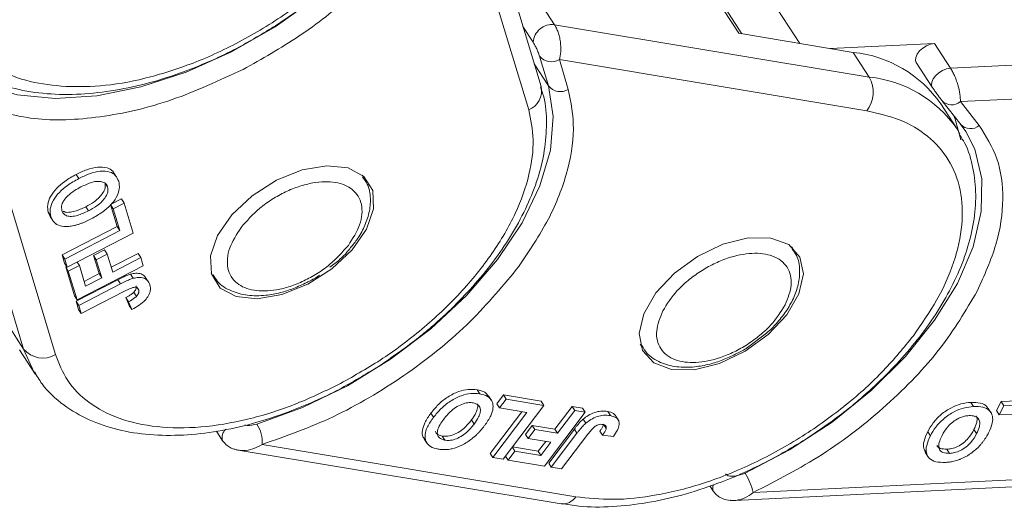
# Model space of a CAD drawing. Header units: millimetres. Extents: x 3075 to 3577, y -362 to -10.
# Tile 17 of 30: x 3353 to 3382, y -103 to -88. Entities that reach past the tile are written whole.
import ezdxf

# ---------------------------------------------------------------- set-up
doc = ezdxf.new("R2010")
doc.units = ezdxf.units.MM

msp = doc.modelspace()

# ---------------------------------------------------------------- linework, layer by layer
at = {"color": 7, "linetype": 'Continuous', "lineweight": 15}
for p, q in [((3368.746, -90.275), (3366.541, -82.95)), ((3368.384, -90.961), (3366.23, -83.804)), ((3373.761, -87.51), (3374.54, -88.717)), ((3374.632, -88.733), (3373.892, -87.587)), ((3369.142, -88.464), (3368.674, -87.74)), ((3376.325, -89.015), (3375.667, -87.995)), ((3368.217, -88.516), (3368.516, -88.98)), ((3378.363, -90.001), (3369.142, -88.464)), ((3377.895, -89.276), (3374.54, -88.717)), ((3377.218, -89.164), (3380.275, -89.012)), ((3380.742, -89.737), (3380.275, -89.012)), ((3368.701, -89.386), (3368.964, -90.259)), ((3377.895, -89.276), (3378.363, -90.001)), ((3391.266, -89.216), (3380.742, -89.737)), ((3368.547, -89.613), (3368.964, -90.259)), ((3378.293, -90.989), (3369.283, -89.488)), ((3369.283, -89.488), (3369.546, -90.36)), ((3379.741, -89.571), (3380.209, -90.295)), ((3391.315, -90.21), (3381.032, -90.719)), ((3351.312, -90.409), (3353.587, -97.97)), ((3380.217, -90.306), (3380.209, -90.295)), ((3354.519, -98.132), (3352.323, -90.837)), ((3380.924, -91.507), (3380.456, -90.782)), ((3380.492, -90.69), (3380.476, -90.667)), ((3380.492, -90.69), (3381.043, -91.389)), ((3381.032, -90.719), (3381.584, -91.418)), ((3381.027, -91.366), (3381.189, -91.592)), ((3380.924, -91.507), (3381.019, -91.665)), ((3355.126, -92.853), (3355.204, -92.973)), ((3356.293, -92.9), (3356.215, -92.78)), ((3363.51, -92.874), (3363.543, -92.92)), ((3363.553, -92.934), (3363.518, -92.88)), ((3355.971, -93.098), (3356.049, -93.219)), ((3356.135, -93.736), (3356.457, -93.569)), ((3356.327, -94.376), (3356.135, -93.736)), ((3356.135, -93.736), (3356.213, -93.856)), ((3356.213, -93.856), (3356.535, -93.69)), ((3356.535, -93.69), (3356.457, -93.569)), ((3356.535, -93.69), (3356.8, -94.57)), ((3354.309, -93.962), (3354.387, -94.082)), ((3355.484, -93.92), (3355.406, -93.799)), ((3356.405, -94.497), (3356.213, -93.856)), ((3354.365, -94.085), (3354.443, -94.206)), ((3354.714, -95.211), (3356.327, -94.376)), ((3354.792, -95.331), (3356.405, -94.497)), ((3356.8, -94.57), (3354.864, -95.572)), ((3356.327, -94.376), (3356.405, -94.497)), ((3355.638, -95.231), (3355.961, -95.064)), ((3355.716, -95.352), (3356.039, -95.185)), ((3355.961, -95.064), (3356.039, -95.185)), ((3356.039, -95.185), (3356.198, -95.713)), ((3356.156, -95.574), (3356.939, -95.169)), ((3357.017, -95.289), (3356.939, -95.169)), ((3376.086, -94.97), (3376.127, -95.027)), ((3376.128, -95.03), (3376.093, -94.976)), ((3354.786, -95.451), (3354.714, -95.211)), ((3354.714, -95.211), (3354.792, -95.331)), ((3354.786, -95.451), (3354.864, -95.572)), ((3354.864, -95.572), (3354.792, -95.331)), ((3355.158, -95.419), (3355.22, -95.516)), ((3355.797, -95.759), (3355.638, -95.231)), ((3355.638, -95.231), (3355.716, -95.352)), ((3355.875, -95.88), (3355.716, -95.352)), ((3356.198, -95.713), (3357.017, -95.289)), ((3357.017, -95.289), (3357.089, -95.53)), ((3354.819, -95.562), (3354.848, -95.547)), ((3355.075, -96.41), (3354.819, -95.562)), ((3354.819, -95.562), (3354.897, -95.683)), ((3354.897, -95.683), (3355.22, -95.516)), ((3355.153, -96.531), (3354.897, -95.683)), ((3357.089, -95.53), (3355.153, -96.531)), ((3355.22, -95.516), (3355.403, -96.124)), ((3355.361, -95.985), (3355.797, -95.759)), ((3355.797, -95.759), (3355.875, -95.88)), ((3359.12, -95.803), (3359.079, -95.734)), ((3359.082, -95.744), (3359.116, -95.797)), ((3355.123, -96.569), (3356.343, -95.938)), ((3355.2, -96.69), (3356.421, -96.059)), ((3355.403, -96.124), (3355.875, -95.88)), ((3356.343, -95.938), (3356.421, -96.059)), ((3356.72, -95.775), (3356.798, -95.896)), ((3357.208, -95.95), (3357.13, -95.829)), ((3356.526, -96.282), (3355.273, -96.93)), ((3356.813, -96.305), (3356.891, -96.426)), ((3356.904, -96.157), (3356.959, -96.242)), ((3355.075, -96.41), (3355.153, -96.531)), ((3355.195, -96.809), (3355.123, -96.569)), ((3355.123, -96.569), (3355.2, -96.69)), ((3356.679, -96.689), (3356.582, -96.462)), ((3356.582, -96.462), (3356.66, -96.583)), ((3356.66, -96.583), (3356.757, -96.81)), ((3355.195, -96.809), (3355.273, -96.93)), ((3355.273, -96.93), (3355.2, -96.69)), ((3356.679, -96.689), (3356.757, -96.81)), ((3353.587, -97.97), (3353.12, -97.245)), ((3374.837, -97.898), (3375.269, -97.561)), ((3353.463, -97.992), (3353.931, -98.717)), ((3353.893, -98.656), (3353.587, -97.97)), ((3371.684, -97.881), (3371.655, -97.83)), ((3371.657, -97.839), (3371.692, -97.893)), ((3353.931, -98.717), (3353.893, -98.656)), ((3366.952, -99.282), (3366.874, -99.161)), ((3367.289, -99.462), (3367.211, -99.341)), ((3367.447, -99.576), (3367.646, -99.312)), ((3367.525, -99.696), (3367.723, -99.433)), ((3367.646, -99.312), (3368.754, -99.497)), ((3367.723, -99.433), (3367.646, -99.312)), ((3367.723, -99.433), (3368.832, -99.618)), ((3368.754, -99.497), (3368.832, -99.618)), ((3382.094, -99.774), (3382.23, -99.507)), ((3382.23, -99.507), (3383.495, -99.445)), ((3382.308, -99.628), (3382.23, -99.507)), ((3367.26, -101.026), (3368.181, -99.806)), ((3367.447, -99.576), (3367.525, -99.696)), ((3368.331, -99.831), (3367.525, -99.696)), ((3368.832, -99.618), (3367.64, -101.197)), ((3369.155, -100.316), (3369.66, -99.648)), ((3369.233, -100.437), (3369.737, -99.769)), ((3369.66, -99.648), (3369.962, -99.698)), ((3369.737, -99.769), (3369.66, -99.648)), ((3369.737, -99.769), (3370.04, -99.819)), ((3369.962, -99.698), (3370.04, -99.819)), ((3370.699, -99.798), (3370.777, -99.919)), ((3381.421, -99.652), (3381.343, -99.531)), ((3381.926, -99.827), (3381.848, -99.707)), ((3382.094, -99.774), (3382.172, -99.895)), ((3382.172, -99.895), (3382.308, -99.628)), ((3382.308, -99.628), (3383.573, -99.566)), ((3365.521, -99.845), (3365.599, -99.965)), ((3366.786, -100.167), (3366.708, -100.046)), ((3367.338, -101.147), (3368.331, -99.831)), ((3370.04, -99.819), (3368.848, -101.398)), ((3369.982, -100.021), (3370.06, -100.142)), ((3371.019, -100.061), (3370.941, -99.94)), ((3383.092, -99.849), (3382.172, -99.895)), ((3359.239, -100.378), (3359.418, -100.655)), ((3368.292, -100.468), (3368.49, -100.205)), ((3368.37, -100.589), (3368.568, -100.326)), ((3368.49, -100.205), (3369.155, -100.316)), ((3368.49, -100.205), (3368.568, -100.326)), ((3368.568, -100.326), (3369.233, -100.437)), ((3368.97, -101.311), (3369.722, -100.315)), ((3369.155, -100.316), (3369.233, -100.437)), ((3369.722, -100.315), (3369.799, -100.436)), ((3370.47, -100.376), (3370.548, -100.496)), ((3370.577, -100.172), (3370.655, -100.293)), ((3381.508, -100.448), (3381.43, -100.327)), ((3359.448, -100.689), (3359.417, -100.654)), ((3365.324, -100.604), (3365.402, -100.725)), ((3365.929, -100.638), (3365.851, -100.518)), ((3368.292, -100.468), (3368.37, -100.589)), ((3369.035, -100.7), (3368.37, -100.589)), ((3368.666, -100.964), (3368.884, -100.675)), ((3369.048, -101.432), (3369.799, -100.436)), ((3370.122, -100.46), (3369.35, -101.482)), ((3370.548, -100.496), (3370.866, -100.527)), ((3380.075, -100.391), (3380.153, -100.512)), ((3359.813, -100.921), (3369.333, -102.507)), ((3369.761, -102.296), (3360.577, -100.765)), ((3367.78, -101.22), (3367.979, -100.957)), ((3367.906, -100.845), (3367.979, -100.957)), ((3367.911, -100.838), (3368.666, -100.964)), ((3367.979, -100.957), (3368.744, -101.085)), ((3368.666, -100.964), (3368.744, -101.085)), ((3368.744, -101.085), (3369.035, -100.7)), ((3380.717, -101.025), (3380.639, -100.904)), ((3367.26, -101.026), (3367.338, -101.147)), ((3367.64, -101.197), (3367.338, -101.147)), ((3367.707, -101.108), (3367.78, -101.22)), ((3368.848, -101.398), (3367.78, -101.22)), ((3380.004, -100.995), (3380.082, -101.116)), ((3368.97, -101.311), (3369.048, -101.432)), ((3369.35, -101.482), (3369.048, -101.432)), ((3385.443, -101.654), (3374.962, -102.173)), ((3373.696, -101.978), (3373.8, -102.139)), ((3374.422, -102.406), (3385.166, -101.874)), ((3373.804, -102.145), (3373.8, -102.139))]:
    msp.add_line(p, q, dxfattribs=at)
at = {"color": 7, "linetype": 'Continuous', "lineweight": 15, "flags": 128}
for points in [[(3364.989, -84.602), (3364.211, -85.672), (3363.261, -86.702), (3362.167, -87.661), (3360.96, -88.523), (3359.676, -89.261), (3358.35, -89.855), (3357.021, -90.288), (3355.728, -90.548), (3354.507, -90.626), (3353.394, -90.52), (3352.421, -90.235)], [(3380.275, -89.012), (3380.161, -89.032), (3380.042, -89.079), (3379.93, -89.148), (3379.834, -89.234), (3379.763, -89.329), (3379.723, -89.424), (3379.719, -89.511), (3379.741, -89.571)], [(3380.209, -90.295), (3380.186, -90.236), (3380.191, -90.149), (3380.231, -90.054), (3380.302, -89.959), (3380.398, -89.873), (3380.51, -89.803), (3380.628, -89.756), (3380.742, -89.737)], [(3368.964, -90.259), (3369.106, -91.157), (3369.022, -92.143), (3368.714, -93.19), (3368.192, -94.268), (3367.47, -95.344), (3366.569, -96.39), (3365.515, -97.373), (3364.339, -98.266), (3363.073, -99.044), (3361.756, -99.683), (3360.424, -100.166)], [(3380.84, -91.131), (3380.88, -91.231), (3381.046, -91.835)], [(3381.189, -91.592), (3381.455, -92.111), (3381.663, -92.977), (3381.645, -93.941), (3381.403, -94.973), (3380.943, -96.045), (3380.277, -97.125), (3379.427, -98.183), (3378.415, -99.187), (3377.271, -100.11), (3376.029, -100.924), (3374.723, -101.606)], [(3360.993, -93.023), (3361.745, -92.72), (3362.469, -92.596), (3363.093, -92.663), (3363.556, -92.914), (3363.814, -93.325), (3363.84, -93.856), (3363.632, -94.454), (3363.211, -95.061), (3362.617, -95.618), (3361.91, -96.07), (3361.157, -96.373), (3360.434, -96.497), (3359.81, -96.431), (3359.346, -96.18), (3359.089, -95.769), (3359.063, -95.238), (3359.271, -94.64), (3359.692, -94.033), (3360.285, -93.476), (3360.993, -93.023)], [(3372.109, -96.323), (3372.652, -95.743), (3373.33, -95.252), (3374.076, -94.896), (3374.817, -94.711), (3375.481, -94.716), (3376.002, -94.909), (3376.33, -95.272), (3376.433, -95.769), (3376.3, -96.351), (3375.945, -96.962), (3375.402, -97.542), (3374.724, -98.033), (3373.978, -98.389), (3373.237, -98.574), (3372.573, -98.569), (3372.052, -98.376), (3371.723, -98.013), (3371.621, -97.516), (3371.754, -96.934), (3372.109, -96.323)]]:
    msp.add_lwpolyline(points, dxfattribs=at)
at = {"color": 7, "linetype": 'Continuous', "lineweight": 15}
for centre, radius, start, end in [((3369.073, -89.018), 0.558, 82.8659, 176.1785), ((3369.05, -89.101), 0.451, 219.1609, 301.0513), ((3377.537, -92.816), 3.558, 34.8686, 84.2256), ((3377.556, -90.441), 0.919, 323.3383, 28.601), ((3378.005, -93.541), 3.558, 34.8686, 84.2256), ((3368.162, -90.405), 0.599, 291.7893, 12.5047), ((3369.313, -89.974), 0.451, 219.1609, 301.0513), ((3380.778, -90.416), 0.396, 223.8325, 309.964), ((3381.329, -91.115), 0.396, 223.8325, 309.964), ((3354.147, -97.514), 0.721, 219.1609, 301.0513), ((3359.709, -100.555), 0.308, 130.4514, 198.8288), ((3359.57, -100.703), 1.009, 356.474, 32.1625), ((3373.209, -102.58), 1.8, 13.0909, 32.7597), ((3373.986, -102.04), 0.21, 152.7566, 207.9799), ((3369.377, -102.057), 0.452, 264.4978, 328.1525)]:
    msp.add_arc(centre, radius, start, end, dxfattribs=at)
for points, knots in [([(3352.383, -84.245), (3352.181, -84.595), (3351.767, -85.316), (3351.429, -86.4), (3351.339, -87.454), (3351.548, -88.41), (3352.046, -89.204), (3352.798, -89.788), (3353.726, -90.164), (3354.464, -90.242), (3354.822, -90.279)], [0, 0, 0, 0, 0.116516, 0.240011, 0.368641, 0.5, 0.631359, 0.759989, 0.883484, 1, 1, 1, 1]), ([(3360.981, -88.486), (3361.362, -88.226), (3361.898, -87.859), (3362.625, -87.255), (3363.209, -86.719), (3363.835, -86.053), (3364.372, -85.396), (3364.656, -84.955), (3364.78, -84.762)], [0, 0, 0, 0, 0.246938, 0.346926, 0.511716, 0.680846, 0.860361, 1, 1, 1, 1]), ([(3354.822, -90.279), (3355.203, -90.28), (3355.989, -90.281), (3357.32, -90.02), (3358.741, -89.548), (3360.181, -88.854), (3361.549, -87.98), (3362.757, -86.983), (3363.77, -85.934), (3364.266, -85.217), (3364.506, -84.869)], [0, 0, 0, 0, 0.116516, 0.240011, 0.368641, 0.5, 0.631359, 0.759989, 0.883484, 1, 1, 1, 1]), ([(3365.522, -84.921), (3365.2, -85.382), (3364.548, -86.316), (3363.212, -87.635), (3361.691, -88.835), (3360.57, -89.465), (3360.016, -89.777)], [0, 0, 0, 0, 0.247221, 0.5, 0.752779, 1, 1, 1, 1]), ([(3350.833, -88.533), (3350.922, -88.692), (3351.156, -89.111), (3351.725, -89.628), (3352.479, -90.074), (3353.327, -90.361), (3354.257, -90.508), (3355.244, -90.519), (3356.258, -90.405), (3357.294, -90.176), (3358.251, -89.867), (3359.099, -89.517), (3359.989, -89.09), (3360.597, -88.72), (3360.981, -88.486)], [0, 0, 0, 0, 0.06058, 0.158889, 0.249333, 0.34037, 0.430927, 0.520224, 0.607499, 0.691584, 0.778666, 0.842299, 0.90067, 1, 1, 1, 1]), ([(3369.142, -88.464), (3369.161, -88.496), (3369.2, -88.562), (3369.249, -88.683), (3369.288, -88.819), (3369.324, -89.014), (3369.336, -89.261), (3369.3, -89.413), (3369.283, -89.488)], [0, 0, 0, 0, 0.115349, 0.234722, 0.358791, 0.488149, 0.751597, 1, 1, 1, 1]), ([(3368.516, -88.98), (3368.524, -88.993), (3368.54, -89.018), (3368.566, -89.065), (3368.593, -89.118), (3368.63, -89.198), (3368.671, -89.296), (3368.691, -89.356), (3368.701, -89.386)], [0, 0, 0, 0, 0.09517, 0.195508, 0.310112, 0.437792, 0.718545, 1, 1, 1, 1]), ([(3360.016, -89.777), (3359.323, -90.097), (3357.916, -90.75), (3355.805, -91.227), (3353.85, -91.31), (3352.826, -90.993), (3352.323, -90.837)], [0, 0, 0, 0, 0.245823, 0.5, 0.754177, 1, 1, 1, 1]), ([(3380.742, -89.737), (3380.762, -89.769), (3380.802, -89.834), (3380.859, -89.953), (3380.912, -90.085), (3380.974, -90.273), (3381.028, -90.508), (3381.031, -90.65), (3381.032, -90.719)], [0, 0, 0, 0, 0.115349, 0.234722, 0.358791, 0.488149, 0.751597, 1, 1, 1, 1]), ([(3363.987, -98.476), (3364.369, -98.215), (3364.905, -97.849), (3365.632, -97.245), (3366.215, -96.709), (3366.843, -96.043), (3367.422, -95.324), (3367.933, -94.559), (3368.354, -93.766), (3368.669, -92.958), (3368.867, -92.148), (3368.924, -91.348), (3368.882, -90.716), (3368.762, -90.381), (3368.727, -90.284)], [0, 0, 0, 0, 0.11739, 0.164922, 0.24326, 0.323661, 0.408999, 0.497058, 0.587086, 0.678602, 0.771376, 0.865414, 0.961104, 1, 1, 1, 1]), ([(3369.546, -90.36), (3369.621, -90.739), (3369.773, -91.506), (3369.535, -92.843), (3368.983, -94.246), (3368.34, -95.18), (3368.022, -95.642)], [0, 0, 0, 0, 0.247221, 0.5, 0.752779, 1, 1, 1, 1]), ([(3380.217, -90.306), (3380.225, -90.318), (3380.241, -90.343), (3380.271, -90.388), (3380.305, -90.437), (3380.356, -90.509), (3380.418, -90.593), (3380.456, -90.643), (3380.476, -90.667)], [0, 0, 0, 0, 0.09517, 0.195508, 0.310112, 0.437792, 0.718545, 1, 1, 1, 1]), ([(3362.797, -99.017), (3363.215, -98.784), (3364.077, -98.304), (3365.295, -97.387), (3366.413, -96.332), (3367.346, -95.177), (3368.033, -93.996), (3368.431, -92.864), (3368.566, -91.831), (3368.443, -91.246), (3368.384, -90.961)], [0, 0, 0, 0, 0.116516, 0.240011, 0.368641, 0.5, 0.631359, 0.759989, 0.883484, 1, 1, 1, 1]), ([(3379.654, -97.58), (3379.896, -97.232), (3380.395, -96.516), (3380.877, -95.41), (3381.122, -94.31), (3381.072, -93.285), (3380.728, -92.399), (3380.113, -91.71), (3379.301, -91.22), (3378.623, -91.065), (3378.293, -90.989)], [0, 0, 0, 0, 0.116516, 0.2400113, 0.3686408, 0.5, 0.6313592, 0.7599887, 0.883484, 1, 1, 1, 1]), ([(3381.584, -91.418), (3381.781, -91.73), (3382.18, -92.359), (3382.326, -93.558), (3382.15, -94.877), (3381.732, -95.81), (3381.526, -96.271)], [0, 0, 0, 0, 0.247221, 0.5, 0.752779, 1, 1, 1, 1]), ([(3376.563, -100.572), (3376.945, -100.311), (3377.481, -99.945), (3378.208, -99.341), (3378.791, -98.805), (3379.419, -98.138), (3379.998, -97.42), (3380.509, -96.654), (3380.93, -95.861), (3381.245, -95.054), (3381.44, -94.244), (3381.507, -93.441), (3381.417, -92.661), (3381.254, -92.068), (3381.065, -91.777), (3381.016, -91.702)], [0, 0, 0, 0, 0.107365, 0.150837, 0.222485, 0.29602, 0.37407, 0.45461, 0.536949, 0.62065, 0.7055, 0.791508, 0.879026, 0.969056, 1, 1, 1, 1]), ([(3354.309, -93.962), (3354.296, -93.891), (3354.269, -93.748), (3354.362, -93.494), (3354.545, -93.254), (3354.805, -93.032), (3355.011, -92.917), (3355.126, -92.853)], [0, 0, 0, 0, 0.203933, 0.41017, 0.593215, 0.773531, 1, 1, 1, 1]), ([(3355.126, -92.853), (3355.231, -92.802), (3355.441, -92.701), (3355.766, -92.621), (3356.027, -92.646), (3356.173, -92.713), (3356.206, -92.775), (3356.21, -92.783)], [0, 0, 0, 0, 0.246717, 0.495714, 0.749814, 0.966218, 1, 1, 1, 1]), ([(3355.204, -92.973), (3355.309, -92.923), (3355.52, -92.821), (3355.843, -92.743), (3356.109, -92.763), (3356.296, -92.872), (3356.346, -92.99), (3356.372, -93.052)], [0, 0, 0, 0, 0.204609, 0.411109, 0.621842, 0.801311, 1, 1, 1, 1]), ([(3354.387, -94.082), (3354.373, -94.011), (3354.346, -93.869), (3354.439, -93.615), (3354.623, -93.375), (3354.883, -93.152), (3355.089, -93.037), (3355.204, -92.973)], [0, 0, 0, 0, 0.203933, 0.41017, 0.593215, 0.773531, 1, 1, 1, 1]), ([(3355.267, -93.218), (3355.373, -93.168), (3355.541, -93.087), (3355.768, -93.045), (3355.917, -93.066), (3356.013, -93.129), (3356.038, -93.192), (3356.049, -93.219)], [0, 0, 0, 0, 0.319264, 0.504624, 0.690858, 0.864593, 1, 1, 1, 1]), ([(3355.971, -93.098), (3355.979, -93.147), (3355.991, -93.235), (3355.92, -93.389), (3355.808, -93.53), (3355.632, -93.674), (3355.49, -93.753), (3355.406, -93.799)], [0, 0, 0, 0, 0.213943, 0.387352, 0.56015, 0.741367, 1, 1, 1, 1]), ([(3356.372, -93.052), (3356.386, -93.123), (3356.413, -93.265), (3356.323, -93.516), (3356.143, -93.754), (3355.889, -93.975), (3355.684, -94.089), (3355.569, -94.153)], [0, 0, 0, 0, 0.205416, 0.413489, 0.592452, 0.772931, 1, 1, 1, 1]), ([(3359.957, -94.406), (3360.128, -94.211), (3360.392, -93.909), (3360.866, -93.574), (3361.258, -93.357), (3361.663, -93.193), (3362.173, -93.064), (3362.75, -93.05), (3363.179, -93.231), (3363.402, -93.483), (3363.497, -93.73), (3363.511, -94.015), (3363.429, -94.415), (3363.23, -94.727), (3363.101, -94.93)], [0, 0, 0, 0, 0.119721, 0.184895, 0.25, 0.315174, 0.380279, 0.5, 0.619721, 0.684895, 0.75, 0.815174, 0.880279, 1, 1, 1, 1]), ([(3363.14, -95.03), (3363.212, -94.944), (3363.383, -94.737), (3363.579, -94.383), (3363.726, -93.973), (3363.763, -93.547), (3363.705, -93.175), (3363.57, -92.994), (3363.52, -92.928)], [0, 0, 0, 0, 0.126216, 0.302655, 0.489118, 0.682148, 0.883876, 1, 1, 1, 1]), ([(3354.709, -93.912), (3354.701, -93.858), (3354.687, -93.765), (3354.764, -93.606), (3354.889, -93.459), (3355.067, -93.327), (3355.203, -93.253), (3355.267, -93.218)], [0, 0, 0, 0, 0.241919, 0.409044, 0.576174, 0.800887, 1, 1, 1, 1]), ([(3356.049, -93.219), (3356.056, -93.268), (3356.069, -93.356), (3355.998, -93.51), (3355.886, -93.651), (3355.71, -93.795), (3355.568, -93.874), (3355.484, -93.92)], [0, 0, 0, 0, 0.213943, 0.387352, 0.56015, 0.741367, 1, 1, 1, 1]), ([(3354.366, -94.085), (3354.365, -94.083), (3354.355, -94.07), (3354.341, -94.043), (3354.323, -94.004), (3354.314, -93.976), (3354.309, -93.962)], [0, 0, 0, 0, 0.038535, 0.356455, 0.677698, 1, 1, 1, 1]), ([(3355.484, -93.92), (3355.378, -93.971), (3355.212, -94.05), (3354.989, -94.092), (3354.844, -94.071), (3354.748, -94.007), (3354.721, -93.943), (3354.709, -93.912)], [0, 0, 0, 0, 0.319417, 0.499226, 0.680002, 0.847806, 1, 1, 1, 1]), ([(3355.406, -93.799), (3355.3, -93.85), (3355.133, -93.93), (3354.914, -93.969), (3354.796, -93.962), (3354.756, -93.933), (3354.75, -93.928)], [0, 0, 0, 0, 0.4452953, 0.6959651, 0.9479832, 1, 1, 1, 1]), ([(3354.542, -94.306), (3354.528, -94.296), (3354.499, -94.275), (3354.467, -94.238), (3354.44, -94.202), (3354.419, -94.164), (3354.401, -94.125), (3354.391, -94.096), (3354.387, -94.082)], [0, 0, 0, 0, 0.1854289, 0.3721896, 0.5277082, 0.6838775, 0.8416784, 1, 1, 1, 1]), ([(3355.06, -94.352), (3355.009, -94.361), (3354.908, -94.379), (3354.731, -94.379), (3354.609, -94.349), (3354.549, -94.31), (3354.542, -94.306)], [0, 0, 0, 0, 0.2509, 0.502162, 0.946531, 1, 1, 1, 1]), ([(3355.569, -94.153), (3355.544, -94.167), (3355.492, -94.193), (3355.411, -94.231), (3355.326, -94.268), (3355.238, -94.301), (3355.149, -94.331), (3355.09, -94.345), (3355.06, -94.352)], [0, 0, 0, 0, 0.15395, 0.308181, 0.478699, 0.649961, 0.824203, 1, 1, 1, 1]), ([(3363.101, -94.93), (3362.93, -95.125), (3362.666, -95.426), (3362.193, -95.761), (3361.8, -95.978), (3361.395, -96.142), (3360.885, -96.271), (3360.309, -96.285), (3359.879, -96.104), (3359.657, -95.852), (3359.561, -95.605), (3359.548, -95.32), (3359.63, -94.92), (3359.829, -94.608), (3359.957, -94.406)], [0, 0, 0, 0, 0.119721, 0.184895, 0.25, 0.315174, 0.380279, 0.5, 0.619721, 0.684895, 0.75, 0.815174, 0.880279, 1, 1, 1, 1]), ([(3362.559, -95.57), (3362.661, -95.495), (3362.844, -95.361), (3363.031, -95.171), (3363.114, -95.063), (3363.14, -95.03)], [0, 0, 0, 0, 0.461545, 0.831918, 1, 1, 1, 1]), ([(3372.311, -96.852), (3372.438, -96.65), (3372.634, -96.338), (3373.049, -95.954), (3373.411, -95.689), (3373.803, -95.467), (3374.32, -95.253), (3374.945, -95.126), (3375.468, -95.196), (3375.787, -95.368), (3375.966, -95.562), (3376.068, -95.805), (3376.1, -96.166), (3375.978, -96.475), (3375.899, -96.674)], [0, 0, 0, 0, 0.119721, 0.184895, 0.25, 0.315174, 0.380279, 0.5, 0.619721, 0.684895, 0.75, 0.815174, 0.880279, 1, 1, 1, 1]), ([(3375.269, -97.561), (3375.324, -97.52), (3375.461, -97.419), (3375.68, -97.181), (3375.935, -96.867), (3376.156, -96.479), (3376.301, -96.068), (3376.338, -95.643), (3376.283, -95.277), (3376.152, -95.102), (3376.107, -95.041)], [0, 0, 0, 0, 0.060149, 0.148189, 0.291639, 0.436317, 0.589216, 0.747499, 0.912914, 1, 1, 1, 1]), ([(3356.72, -95.775), (3356.772, -95.764), (3356.887, -95.739), (3357.035, -95.757), (3357.099, -95.807), (3357.128, -95.831)], [0, 0, 0, 0, 0.3051647, 0.6751751, 1, 1, 1, 1]), ([(3368.022, -95.642), (3367.562, -96.192), (3366.625, -97.31), (3364.755, -98.789), (3362.69, -100.018), (3361.274, -100.519), (3360.577, -100.765)], [0, 0, 0, 0, 0.245823, 0.5, 0.754177, 1, 1, 1, 1]), ([(3356.343, -95.938), (3356.369, -95.925), (3356.421, -95.898), (3356.491, -95.865), (3356.554, -95.836), (3356.609, -95.814), (3356.664, -95.792), (3356.701, -95.78), (3356.72, -95.775)], [0, 0, 0, 0, 0.20827, 0.416707, 0.561481, 0.706573, 0.852825, 1, 1, 1, 1]), ([(3356.421, -96.059), (3356.447, -96.046), (3356.499, -96.019), (3356.569, -95.985), (3356.632, -95.957), (3356.687, -95.934), (3356.742, -95.912), (3356.779, -95.901), (3356.798, -95.896)], [0, 0, 0, 0, 0.20827, 0.416707, 0.561481, 0.706573, 0.852825, 1, 1, 1, 1]), ([(3356.798, -95.896), (3356.85, -95.884), (3356.965, -95.859), (3357.114, -95.88), (3357.233, -95.957), (3357.267, -96.042), (3357.287, -96.09)], [0, 0, 0, 0, 0.206429, 0.456722, 0.693973, 1, 1, 1, 1]), ([(3359.142, -95.793), (3359.181, -95.862), (3359.302, -96.07), (3359.661, -96.281), (3360.14, -96.412), (3360.635, -96.412), (3361.092, -96.327), (3361.499, -96.202), (3361.753, -96.079), (3361.881, -96.017)], [0, 0, 0, 0, 0.089113, 0.27049, 0.445942, 0.622011, 0.759119, 0.877948, 1, 1, 1, 1]), ([(3361.881, -96.017), (3361.903, -96.008), (3362.034, -95.949), (3362.158, -95.87), (3362.262, -95.803)], [0, 0, 0, 0, 0.161664, 1, 1, 1, 1]), ([(3356.526, -96.282), (3356.574, -96.258), (3356.671, -96.21), (3356.793, -96.16), (3356.877, -96.156), (3356.925, -96.176), (3356.948, -96.209), (3356.957, -96.235), (3356.959, -96.242)], [0, 0, 0, 0, 0.272224, 0.546623, 0.659126, 0.771081, 0.934792, 1, 1, 1, 1]), ([(3356.582, -96.462), (3356.595, -96.455), (3356.621, -96.441), (3356.659, -96.418), (3356.699, -96.393), (3356.739, -96.367), (3356.778, -96.338), (3356.802, -96.316), (3356.813, -96.305)], [0, 0, 0, 0, 0.15598, 0.312089, 0.480893, 0.650178, 0.823475, 1, 1, 1, 1]), ([(3357.287, -96.09), (3357.297, -96.145), (3357.315, -96.239), (3357.256, -96.399), (3357.145, -96.547), (3356.971, -96.691), (3356.832, -96.769), (3356.757, -96.81)], [0, 0, 0, 0, 0.24093, 0.409491, 0.578642, 0.775105, 1, 1, 1, 1]), ([(3356.813, -96.305), (3356.832, -96.284), (3356.866, -96.244), (3356.888, -96.183), (3356.887, -96.144), (3356.882, -96.125), (3356.881, -96.121)], [0, 0, 0, 0, 0.329986, 0.628364, 0.925073, 1, 1, 1, 1]), ([(3356.959, -96.242), (3356.962, -96.252), (3356.967, -96.274), (3356.963, -96.307), (3356.953, -96.339), (3356.938, -96.368), (3356.917, -96.397), (3356.9, -96.416), (3356.891, -96.426)], [0, 0, 0, 0, 0.199415, 0.404779, 0.549305, 0.697938, 0.847272, 1, 1, 1, 1]), ([(3381.526, -96.271), (3381.191, -96.837), (3380.509, -97.987), (3378.919, -99.635), (3377.04, -101.106), (3375.647, -101.821), (3374.962, -102.173)], [0, 0, 0, 0, 0.245823, 0.5, 0.754177, 1, 1, 1, 1]), ([(3356.891, -96.426), (3356.877, -96.438), (3356.85, -96.464), (3356.806, -96.495), (3356.767, -96.521), (3356.732, -96.542), (3356.696, -96.563), (3356.672, -96.576), (3356.66, -96.583)], [0, 0, 0, 0, 0.205288, 0.416473, 0.561717, 0.70725, 0.853541, 1, 1, 1, 1]), ([(3375.899, -96.674), (3375.772, -96.877), (3375.575, -97.189), (3375.161, -97.572), (3374.798, -97.838), (3374.406, -98.06), (3373.889, -98.273), (3373.265, -98.4), (3372.741, -98.33), (3372.422, -98.158), (3372.243, -97.964), (3372.142, -97.722), (3372.11, -97.36), (3372.232, -97.052), (3372.311, -96.852)], [0, 0, 0, 0, 0.119721, 0.184895, 0.25, 0.315174, 0.380279, 0.5, 0.619721, 0.684895, 0.75, 0.815174, 0.880279, 1, 1, 1, 1]), ([(3369.761, -102.296), (3370.118, -102.335), (3370.853, -102.415), (3372.139, -102.275), (3373.542, -101.922), (3374.996, -101.336), (3376.41, -100.554), (3377.694, -99.628), (3378.802, -98.626), (3379.376, -97.922), (3379.654, -97.58)], [0, 0, 0, 0, 0.116516, 0.240011, 0.368641, 0.5, 0.631359, 0.759989, 0.883484, 1, 1, 1, 1]), ([(3371.701, -97.864), (3371.746, -97.942), (3371.871, -98.159), (3372.236, -98.377), (3372.715, -98.508), (3373.21, -98.508), (3373.667, -98.423), (3374.067, -98.3), (3374.315, -98.181), (3374.436, -98.122)], [0, 0, 0, 0, 0.09968, 0.280235, 0.454892, 0.630162, 0.76665, 0.88494, 1, 1, 1, 1]), ([(3374.436, -98.122), (3374.465, -98.11), (3374.603, -98.049), (3374.733, -97.965), (3374.837, -97.898)], [0, 0, 0, 0, 0.203288, 1, 1, 1, 1]), ([(3354.519, -98.132), (3354.623, -98.393), (3354.839, -98.931), (3355.475, -99.565), (3356.356, -100.035), (3357.473, -100.283), (3358.756, -100.292), (3360.123, -100.062), (3361.49, -99.642), (3362.37, -99.221), (3362.797, -99.017)], [0, 0, 0, 0, 0.116516, 0.240011, 0.368641, 0.5, 0.631359, 0.759989, 0.883484, 1, 1, 1, 1]), ([(3353.907, -98.632), (3353.976, -98.754), (3354.191, -99.133), (3354.733, -99.617), (3355.486, -100.064), (3356.334, -100.351), (3357.264, -100.498), (3358.251, -100.509), (3359.264, -100.395), (3360.301, -100.166), (3361.258, -99.857), (3362.106, -99.506), (3362.996, -99.08), (3363.604, -98.709), (3363.987, -98.476)], [0, 0, 0, 0, 0.047009, 0.146738, 0.238489, 0.330841, 0.422706, 0.513294, 0.601828, 0.687128, 0.775469, 0.84002, 0.899235, 1, 1, 1, 1]), ([(3365.521, -99.845), (3365.589, -99.761), (3365.726, -99.592), (3366.007, -99.363), (3366.318, -99.208), (3366.624, -99.137), (3366.788, -99.153), (3366.874, -99.161)], [0, 0, 0, 0, 0.204609, 0.411109, 0.621842, 0.801311, 1, 1, 1, 1]), ([(3366.874, -99.161), (3366.958, -99.179), (3367.102, -99.209), (3367.171, -99.308), (3367.2, -99.349)], [0, 0, 0, 0, 0.576909, 1, 1, 1, 1]), ([(3365.599, -99.965), (3365.667, -99.881), (3365.804, -99.712), (3366.085, -99.484), (3366.396, -99.329), (3366.702, -99.257), (3366.866, -99.273), (3366.952, -99.282)], [0, 0, 0, 0, 0.204609, 0.411109, 0.621842, 0.801311, 1, 1, 1, 1]), ([(3366.952, -99.282), (3367.033, -99.301), (3367.195, -99.341), (3367.33, -99.494), (3367.354, -99.698), (3367.28, -99.941), (3367.162, -100.112), (3367.096, -100.207)], [0, 0, 0, 0, 0.205416, 0.413489, 0.592452, 0.772931, 1, 1, 1, 1]), ([(3365.896, -100.023), (3365.965, -99.938), (3366.074, -99.804), (3366.283, -99.649), (3366.467, -99.566), (3366.631, -99.532), (3366.717, -99.541), (3366.754, -99.545)], [0, 0, 0, 0, 0.319264, 0.504624, 0.690858, 0.864593, 1, 1, 1, 1]), ([(3366.88, -99.573), (3366.88, -99.574), (3366.901, -99.605), (3366.893, -99.697), (3366.841, -99.858), (3366.757, -99.976), (3366.708, -100.046)], [0, 0, 0, 0, 0.005979, 0.286343, 0.580368, 1, 1, 1, 1]), ([(3366.754, -99.545), (3366.807, -99.56), (3366.903, -99.587), (3366.968, -99.691), (3366.975, -99.815), (3366.917, -99.98), (3366.834, -100.097), (3366.786, -100.167)], [0, 0, 0, 0, 0.213943, 0.387352, 0.56015, 0.741367, 1, 1, 1, 1]), ([(3369.982, -100.021), (3370.029, -99.984), (3370.132, -99.904), (3370.315, -99.821), (3370.517, -99.778), (3370.634, -99.791), (3370.699, -99.798)], [0, 0, 0, 0, 0.206429, 0.456722, 0.693973, 1, 1, 1, 1]), ([(3370.699, -99.798), (3370.763, -99.813), (3370.87, -99.837), (3370.92, -99.911), (3370.94, -99.941)], [0, 0, 0, 0, 0.597683, 1, 1, 1, 1]), ([(3380.075, -100.391), (3380.124, -100.305), (3380.222, -100.132), (3380.459, -99.879), (3380.751, -99.683), (3381.062, -99.561), (3381.246, -99.541), (3381.343, -99.531)], [0, 0, 0, 0, 0.204609, 0.411109, 0.621842, 0.801311, 1, 1, 1, 1]), ([(3380.153, -100.512), (3380.202, -100.425), (3380.3, -100.253), (3380.537, -100), (3380.829, -99.804), (3381.14, -99.681), (3381.324, -99.662), (3381.421, -99.652)], [0, 0, 0, 0, 0.204609, 0.411109, 0.621842, 0.801311, 1, 1, 1, 1]), ([(3381.343, -99.531), (3381.435, -99.533), (3381.622, -99.536), (3381.793, -99.611), (3381.83, -99.694), (3381.839, -99.713)], [0, 0, 0, 0, 0.432293, 0.870179, 1, 1, 1, 1]), ([(3381.421, -99.652), (3381.515, -99.653), (3381.704, -99.654), (3381.898, -99.76), (3381.985, -99.93), (3381.979, -100.154), (3381.902, -100.325), (3381.859, -100.42)], [0, 0, 0, 0, 0.205416, 0.413489, 0.592452, 0.772931, 1, 1, 1, 1]), ([(3365.336, -100.595), (3365.321, -100.58), (3365.262, -100.521), (3365.262, -100.355), (3365.334, -100.112), (3365.454, -99.94), (3365.521, -99.845)], [0, 0, 0, 0, 0.09519, 0.375984, 0.652592, 1, 1, 1, 1]), ([(3365.734, -100.902), (3365.653, -100.882), (3365.491, -100.843), (3365.357, -100.686), (3365.335, -100.479), (3365.414, -100.232), (3365.533, -100.061), (3365.599, -99.965)], [0, 0, 0, 0, 0.203933, 0.41017, 0.593215, 0.773531, 1, 1, 1, 1]), ([(3365.929, -100.638), (3365.869, -100.622), (3365.768, -100.593), (3365.705, -100.484), (3365.706, -100.349), (3365.778, -100.189), (3365.858, -100.076), (3365.896, -100.023)], [0, 0, 0, 0, 0.241919, 0.409044, 0.576174, 0.800887, 1, 1, 1, 1]), ([(3366.708, -100.046), (3366.639, -100.131), (3366.531, -100.264), (3366.325, -100.417), (3366.147, -100.497), (3365.982, -100.531), (3365.893, -100.522), (3365.851, -100.518)], [0, 0, 0, 0, 0.319417, 0.499226, 0.680002, 0.847806, 1, 1, 1, 1]), ([(3369.722, -100.315), (3369.738, -100.294), (3369.77, -100.252), (3369.815, -100.196), (3369.858, -100.147), (3369.897, -100.104), (3369.937, -100.061), (3369.967, -100.034), (3369.982, -100.021)], [0, 0, 0, 0, 0.2082698, 0.416707, 0.5614806, 0.7065734, 0.8528245, 1, 1, 1, 1]), ([(3370.06, -100.142), (3370.107, -100.105), (3370.21, -100.025), (3370.393, -99.942), (3370.595, -99.899), (3370.712, -99.912), (3370.777, -99.919)], [0, 0, 0, 0, 0.206429, 0.456722, 0.693973, 1, 1, 1, 1]), ([(3370.777, -99.919), (3370.84, -99.935), (3370.946, -99.961), (3371.031, -100.059), (3371.046, -100.186), (3370.99, -100.349), (3370.909, -100.465), (3370.866, -100.527)], [0, 0, 0, 0, 0.24093, 0.409491, 0.578642, 0.775105, 1, 1, 1, 1]), ([(3380.494, -100.502), (3380.544, -100.415), (3380.622, -100.278), (3380.803, -100.102), (3380.978, -99.994), (3381.147, -99.932), (3381.243, -99.923), (3381.285, -99.918)], [0, 0, 0, 0, 0.319264, 0.504624, 0.690858, 0.864593, 1, 1, 1, 1]), ([(3381.285, -99.918), (3381.347, -99.921), (3381.46, -99.925), (3381.562, -100.002), (3381.608, -100.107), (3381.595, -100.26), (3381.54, -100.378), (3381.508, -100.448)], [0, 0, 0, 0, 0.213943, 0.387352, 0.56015, 0.741367, 1, 1, 1, 1]), ([(3381.492, -99.924), (3381.504, -99.944), (3381.533, -99.999), (3381.515, -100.14), (3381.462, -100.258), (3381.43, -100.327)], [0, 0, 0, 0, 0.199624, 0.529377, 1, 1, 1, 1]), ([(3360.424, -100.166), (3360.327, -100.191), (3360.212, -100.221), (3360.09, -100.202), (3360.071, -100.199)], [0, 0, 0, 0, 0.8395554, 1, 1, 1, 1]), ([(3365.851, -100.518), (3365.789, -100.502), (3365.692, -100.477), (3365.658, -100.401), (3365.646, -100.374)], [0, 0, 0, 0, 0.633434, 1, 1, 1, 1]), ([(3366.786, -100.167), (3366.717, -100.252), (3366.609, -100.384), (3366.403, -100.537), (3366.225, -100.618), (3366.06, -100.652), (3365.971, -100.643), (3365.929, -100.638)], [0, 0, 0, 0, 0.319417, 0.499226, 0.680002, 0.847806, 1, 1, 1, 1]), ([(3367.096, -100.207), (3367.08, -100.228), (3367.048, -100.27), (3366.994, -100.334), (3366.935, -100.401), (3366.87, -100.468), (3366.8, -100.534), (3366.748, -100.576), (3366.723, -100.596)], [0, 0, 0, 0, 0.1539502, 0.3081809, 0.478699, 0.6499612, 0.8242026, 1, 1, 1, 1]), ([(3369.799, -100.436), (3369.816, -100.415), (3369.848, -100.373), (3369.893, -100.317), (3369.936, -100.267), (3369.975, -100.225), (3370.015, -100.182), (3370.045, -100.155), (3370.06, -100.142)], [0, 0, 0, 0, 0.2082698, 0.416707, 0.5614806, 0.7065734, 0.8528245, 1, 1, 1, 1]), ([(3370.122, -100.46), (3370.152, -100.421), (3370.213, -100.343), (3370.301, -100.248), (3370.389, -100.196), (3370.46, -100.174), (3370.516, -100.173), (3370.55, -100.178), (3370.559, -100.179)], [0, 0, 0, 0, 0.272224, 0.546623, 0.659126, 0.771081, 0.934792, 1, 1, 1, 1]), ([(3370.47, -100.376), (3370.478, -100.365), (3370.492, -100.344), (3370.514, -100.311), (3370.534, -100.277), (3370.554, -100.242), (3370.57, -100.207), (3370.575, -100.184), (3370.577, -100.172)], [0, 0, 0, 0, 0.15598, 0.312089, 0.480893, 0.650178, 0.823475, 1, 1, 1, 1]), ([(3370.655, -100.293), (3370.652, -100.307), (3370.646, -100.334), (3370.627, -100.372), (3370.607, -100.407), (3370.589, -100.437), (3370.569, -100.467), (3370.555, -100.486), (3370.548, -100.496)], [0, 0, 0, 0, 0.205288, 0.416473, 0.561717, 0.70725, 0.853541, 1, 1, 1, 1]), ([(3370.559, -100.179), (3370.572, -100.182), (3370.597, -100.187), (3370.624, -100.202), (3370.642, -100.221), (3370.653, -100.242), (3370.657, -100.266), (3370.656, -100.284), (3370.655, -100.293)], [0, 0, 0, 0, 0.199415, 0.404779, 0.549305, 0.697938, 0.847272, 1, 1, 1, 1]), ([(3381.43, -100.327), (3381.381, -100.414), (3381.303, -100.55), (3381.126, -100.722), (3380.956, -100.828), (3380.786, -100.89), (3380.686, -100.9), (3380.639, -100.904)], [0, 0, 0, 0, 0.319417, 0.499226, 0.680002, 0.847806, 1, 1, 1, 1]), ([(3359.417, -100.654), (3359.457, -100.703), (3359.527, -100.79), (3359.687, -100.885), (3359.801, -100.913), (3359.867, -100.93)], [0, 0, 0, 0, 0.353525, 0.625118, 1, 1, 1, 1]), ([(3366.723, -100.596), (3366.675, -100.631), (3366.58, -100.701), (3366.387, -100.808), (3366.225, -100.871), (3366.123, -100.893), (3366.112, -100.895)], [0, 0, 0, 0, 0.2509, 0.502162, 0.946531, 1, 1, 1, 1]), ([(3369.344, -102.49), (3369.512, -102.521), (3369.983, -102.608), (3370.829, -102.601), (3371.839, -102.492), (3372.877, -102.261), (3373.833, -101.952), (3374.681, -101.602), (3375.571, -101.176), (3376.18, -100.805), (3376.563, -100.572)], [0, 0, 0, 0, 0.080528, 0.224809, 0.365821, 0.50168, 0.642383, 0.745196, 0.839508, 1, 1, 1, 1]), ([(3380.015, -100.989), (3379.992, -100.954), (3379.938, -100.867), (3379.956, -100.656), (3380.033, -100.486), (3380.075, -100.391)], [0, 0, 0, 0, 0.233431, 0.573229, 1, 1, 1, 1]), ([(3380.585, -101.291), (3380.491, -101.29), (3380.302, -101.289), (3380.108, -101.18), (3380.021, -101.007), (3380.032, -100.778), (3380.11, -100.607), (3380.153, -100.512)], [0, 0, 0, 0, 0.203933, 0.41017, 0.593215, 0.773531, 1, 1, 1, 1]), ([(3380.717, -101.025), (3380.647, -101.023), (3380.528, -101.018), (3380.426, -100.937), (3380.386, -100.821), (3380.416, -100.668), (3380.469, -100.555), (3380.494, -100.502)], [0, 0, 0, 0, 0.241919, 0.409044, 0.576174, 0.800887, 1, 1, 1, 1]), ([(3381.508, -100.448), (3381.459, -100.535), (3381.381, -100.67), (3381.204, -100.843), (3381.034, -100.948), (3380.864, -101.01), (3380.764, -101.02), (3380.717, -101.025)], [0, 0, 0, 0, 0.319417, 0.499226, 0.680002, 0.847806, 1, 1, 1, 1]), ([(3381.859, -100.42), (3381.848, -100.441), (3381.825, -100.484), (3381.786, -100.55), (3381.742, -100.619), (3381.691, -100.69), (3381.635, -100.761), (3381.592, -100.807), (3381.57, -100.83)], [0, 0, 0, 0, 0.15395, 0.308181, 0.478699, 0.649961, 0.824203, 1, 1, 1, 1]), ([(3359.868, -100.93), (3359.824, -100.922), (3359.78, -100.913), (3359.744, -100.892), (3359.743, -100.891)], [0, 0, 0, 0, 0.982498, 1, 1, 1, 1]), ([(3360.577, -100.765), (3360.489, -100.814), (3360.311, -100.911), (3360.059, -100.954), (3359.917, -100.936), (3359.868, -100.93)], [0, 0, 0, 0, 0.393622, 0.790674, 1, 1, 1, 1]), ([(3366.112, -100.895), (3366.087, -100.9), (3366.036, -100.909), (3365.966, -100.915), (3365.903, -100.917), (3365.845, -100.915), (3365.788, -100.91), (3365.752, -100.905), (3365.734, -100.902)], [0, 0, 0, 0, 0.185429, 0.37219, 0.527708, 0.683877, 0.841678, 1, 1, 1, 1]), ([(3380.639, -100.904), (3380.57, -100.901), (3380.454, -100.896), (3380.364, -100.838), (3380.351, -100.795), (3380.349, -100.787)], [0, 0, 0, 0, 0.540739, 0.914295, 1, 1, 1, 1]), ([(3381.57, -100.83), (3381.529, -100.87), (3381.446, -100.948), (3381.268, -101.08), (3381.111, -101.166), (3381.006, -101.205), (3380.995, -101.21)], [0, 0, 0, 0, 0.2509005, 0.5021621, 0.9465313, 1, 1, 1, 1]), ([(3380.995, -101.21), (3380.969, -101.219), (3380.916, -101.237), (3380.842, -101.256), (3380.773, -101.27), (3380.709, -101.28), (3380.646, -101.287), (3380.605, -101.29), (3380.585, -101.291)], [0, 0, 0, 0, 0.185429, 0.37219, 0.527708, 0.683877, 0.841678, 1, 1, 1, 1]), ([(3374.723, -101.606), (3374.626, -101.642), (3374.481, -101.695), (3374.295, -101.698), (3374.207, -101.675), (3374.167, -101.649), (3374.154, -101.634), (3374.148, -101.626)], [0, 0, 0, 0, 0.49837, 0.74785, 0.883326, 0.942509, 1, 1, 1, 1]), ([(3373.804, -102.145), (3373.834, -102.182), (3373.888, -102.252), (3374.014, -102.336), (3374.193, -102.404), (3374.341, -102.405), (3374.425, -102.406)], [0, 0, 0, 0, 0.206269, 0.38248, 0.648247, 1, 1, 1, 1]), ([(3374.451, -102.404), (3374.403, -102.407), (3374.346, -102.412), (3374.295, -102.398), (3374.286, -102.395)], [0, 0, 0, 0, 0.830776, 1, 1, 1, 1]), ([(3374.962, -102.173), (3374.882, -102.232), (3374.722, -102.351), (3374.541, -102.386), (3374.451, -102.404)], [0, 0, 0, 0, 0.497831, 1, 1, 1, 1])]:
    msp.add_open_spline(points, degree=3, knots=knots, dxfattribs=at)

doc.saveas('drawing.dxf')
